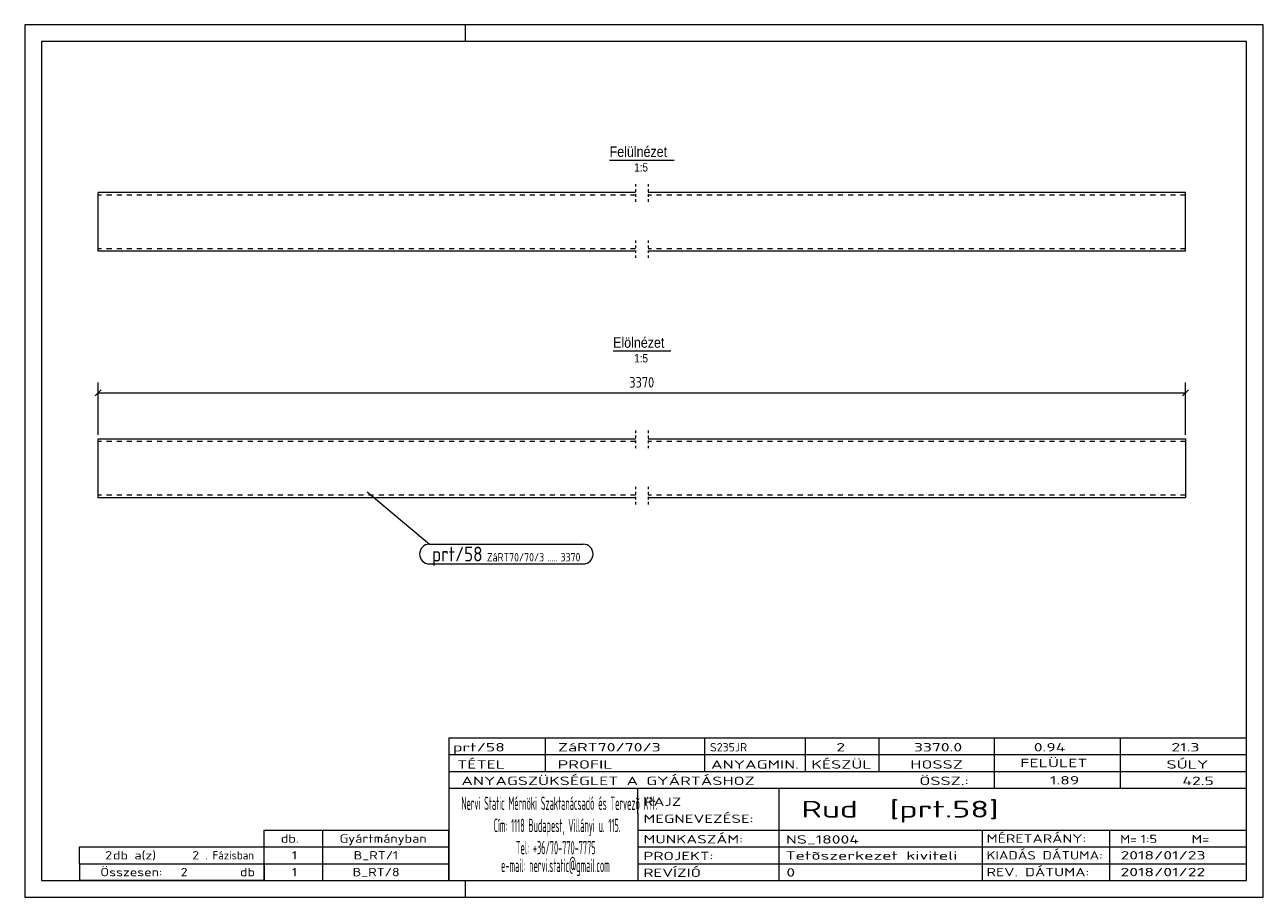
# Model space of a CAD drawing. Header units: millimetres. Extents: x 1 to 296, y 1 to 209.
import ezdxf

# ---------------------------------------------------------------- set-up
doc = ezdxf.new("R2010")
doc.units = ezdxf.units.MM
doc.header["$LTSCALE"] = 0.6
for name, pattern in [('XKITLINE00', [0]), ('XKITLINE01', [4, 1, -1, 1, -1]), ('XKITLINE02', [4, 2, -2])]:
    doc.linetypes.add(name, pattern=pattern)
for name, color, linetype, lineweight in [('DrawingSheet', 5, 'Continuous', 0), ('OtherObjectType', 1, 'Continuous', 0), ('Part', 2, 'Continuous', 0), ('PartMark', 3, 'Continuous', 0), ('Z-DIMENSIONS', 1, 'Continuous', 0)]:
    doc.layers.add(name, color=color, linetype=linetype, lineweight=lineweight)
doc.styles.add('ARIAL', font='ARIAL.TTF')
doc.styles.add('ISOCPEUR', font='ISOCPEUR.TTF')

msp = doc.modelspace()

# ---------------------------------------------------------------- linework, layer by layer
at = {"layer": 'DrawingSheet', "color": 2, "linetype": 'XKITLINE00', "lineweight": 0}
for p, q in [((296, 209), (1, 209)), ((1, 209), (1, 1)), ((106, 205), (106, 209)), ((296, 1), (296, 209)), ((106, 1), (106, 5)), ((1, 1), (296, 1))]:
    msp.add_line(p, q, dxfattribs=at)
at = {"layer": 'DrawingSheet', "color": 3, "linetype": 'XKITLINE00', "lineweight": 0}
for p, q in [((292, 205), (5, 205)), ((5, 205), (5, 5)), ((292, 5), (292, 205)), ((5, 5), (292, 5))]:
    msp.add_line(p, q, dxfattribs=at)
at = {"layer": 'OtherObjectType', "color": 6, "linetype": 'XKITLINE00', "lineweight": 0}
for p, q in [((140.31, 176.75), (155.69, 176.75)), ((141.14, 131.25), (154.86, 131.25))]:
    msp.add_line(p, q, dxfattribs=at)
at = {"layer": 'OtherObjectType', "color": 7, "linetype": 'XKITLINE00', "lineweight": 0}
for p, q in [((102, 39), (292, 39)), ((102, 39), (102, 35)), ((102, 39), (292, 39)), ((125, 35), (125, 39)), ((163, 35), (163, 39)), ((187, 35), (187, 39)), ((204.5, 35), (204.5, 39)), ((232, 35), (232, 39)), ((262, 35), (262, 39)), ((292, 35), (292, 39)), ((102, 35), (292, 35)), ((102, 35), (102, 5)), ((102, 35), (292, 35)), ((125, 31), (125, 35)), ((163, 31), (163, 35)), ((187, 31), (187, 35)), ((204.5, 31), (204.5, 35)), ((232, 31), (232, 35)), ((262, 31), (262, 35)), ((292, 31), (292, 35)), ((102, 31), (292, 31)), ((232, 27), (232, 31)), ((262, 27), (262, 31)), ((292, 27), (292, 31)), ((102, 27), (292, 27)), ((147, 21), (147, 27)), ((180.7, 17), (180.7, 27)), ((292, 21), (292, 27)), ((147, 21), (147, 5)), ((292, 17), (292, 21)), ((58, 17), (102, 17)), ((58, 13), (58, 17)), ((72, 13), (72, 17)), ((102, 13), (102, 17)), ((147, 17), (292, 17)), ((180.7, 5), (180.7, 17)), ((229.16, 13), (229.16, 17)), ((259.5, 5), (259.5, 17)), ((292, 13), (292, 17)), ((14, 9), (14, 13)), ((14, 13), (58, 13)), ((14, 13), (58, 13)), ((58, 9), (58, 13)), ((58, 13), (102, 13)), ((58, 9), (58, 13)), ((72, 9), (72, 13)), ((102, 9), (102, 13)), ((147, 13), (292, 13)), ((229.16, 5), (229.16, 13)), ((292, 9), (292, 13)), ((14, 9), (58, 9)), ((14, 9), (14, 5)), ((14, 9), (58, 9)), ((58, 9), (58, 5)), ((58, 9), (102, 9)), ((58, 5), (58, 9)), ((72, 5), (72, 9)), ((102, 5), (102, 9)), ((147, 9), (292, 9)), ((292, 5), (292, 9)), ((58, 5), (14, 5)), ((58, 5), (102, 5)), ((102, 5), (292, 5)), ((139.5, 5), (292, 5))]:
    msp.add_line(p, q, dxfattribs=at)
at = {"layer": 'Part', "color": 2, "linetype": 'XKITLINE00', "lineweight": 0}
for p, q in [((18.5, 155), (18.5, 169)), ((146.5, 169), (18.5, 169)), ((277.5, 169), (149.5, 169)), ((277.5, 155), (277.5, 169)), ((146.5, 155), (18.5, 155)), ((277.5, 155), (149.5, 155)), ((18.5, 96.25), (18.5, 110.25)), ((18.5, 110.25), (146.5, 110.25)), ((149.5, 110.25), (277.5, 110.25)), ((277.5, 110.25), (277.5, 96.25)), ((146.5, 96.25), (18.5, 96.25)), ((277.5, 96.25), (149.5, 96.25))]:
    msp.add_line(p, q, dxfattribs=at)
at = {"layer": 'Part', "color": 7, "linetype": 'XKITLINE02', "lineweight": 0}
for p, q in [((146.5, 168.4), (18.5, 168.4)), ((277.5, 168.4), (149.5, 168.4)), ((146.5, 155.6), (18.5, 155.6)), ((277.5, 155.6), (149.5, 155.6)), ((146.5, 109.65), (18.5, 109.65)), ((277.5, 109.65), (149.5, 109.65)), ((146.5, 96.85), (18.5, 96.85)), ((277.5, 96.85), (149.5, 96.85))]:
    msp.add_line(p, q, dxfattribs=at)
at = {"layer": 'Part', "color": 2, "linetype": 'XKITLINE01', "lineweight": 0}
for p, q in [((146.5, 171), (146.5, 166.4)), ((149.5, 171), (149.5, 166.4)), ((146.5, 157.6), (146.5, 153)), ((149.5, 157.6), (149.5, 153)), ((146.5, 112.25), (146.5, 107.65)), ((149.5, 112.25), (149.5, 107.65)), ((146.5, 98.85), (146.5, 94.24)), ((149.5, 98.85), (149.5, 94.24))]:
    msp.add_line(p, q, dxfattribs=at)
at = {"layer": 'PartMark', "color": 7, "linetype": 'XKITLINE00', "lineweight": 0}
for p, q in [((82.55, 97.65), (97.4, 85.16)), ((97.4, 85.16), (134.02, 85.16)), ((97.4, 80.46), (134.02, 80.46))]:
    msp.add_line(p, q, dxfattribs=at)
for centre, start, end in [((97.4, 82.81), 90, 270), ((134.02, 82.81), 270, 90)]:
    msp.add_arc(centre, 2.35, start, end, dxfattribs=at)
at = {"layer": 'Z-DIMENSIONS', "color": 7, "linetype": 'XKITLINE00', "lineweight": 0}
for p, q in [((19.21, 121.95), (17.79, 120.54)), ((18.5, 111.25), (18.5, 123.75)), ((18.5, 121.25), (277.5, 121.25)), ((278.21, 121.95), (276.79, 120.54)), ((277.5, 111.25), (277.5, 123.75))]:
    msp.add_line(p, q, dxfattribs=at)
at = {"layer": 'Z-DIMENSIONS', "color": 3}
for p in [(18.5, 121.25), (277.5, 121.25)]:
    msp.add_point(p, dxfattribs=at)

# ---------------------------------------------------------------- texts
at = {"layer": 'OtherObjectType', "color": 6, "style": 'ARIAL', "width": 0.85}
for s, height, p in [('Felülnézet', 2.5, (140.31, 177.5)), ('1:5', 2, (146.15, 174)), ('Elölnézet', 2.5, (141.14, 132)), ('1:5', 2, (146.15, 128.5))]:
    msp.add_text(s, height=height, dxfattribs=at).set_placement(p)
at = {"layer": 'OtherObjectType', "color": 7, "style": 'ISOCPEUR'}
for s, height, width, p in [('prt/58', 2, 1.525501, (103, 35.76)), ('ZáRT70/70/3', 2, 1.525501, (128, 35.76)), ('S235JR', 2, 1.02, (164.22, 35.76)), ('2', 2, 1.525501, (194.32, 35.76)), ('3370.0', 2, 1.525501, (212.78, 35.76)), ('0.94', 2, 1.525501, (241.35, 35.76)), ('21.3', 2, 1.525501, (274.14, 35.76)), ('TÉTEL', 2, 1.525501, (104, 31.66)), ('PROFIL', 2, 1.525501, (127.96, 31.66)), ('ANYAGMIN.', 2, 1.525501, (164.47, 31.66)), ('KÉSZÜL', 2, 1.525501, (188.37, 31.66)), ('HOSSZ', 2, 1.525501, (211.96, 31.66)), ('FELÜLET', 2, 1.525501, (238.13, 32)), ('SÚLY', 2, 1.525501, (272.96, 31.66)), ('ANYAGSZÜKSÉGLET A GYÁRTÁSHOZ', 2, 1.525501, (105, 27.75)), ('ÖSSZ.:', 2, 1.525501, (214.1, 27.75)), ('1.89', 2, 1.525501, (245.21, 27.88)), ('42.5', 2, 1.525501, (276.75, 27.75)), ('Nervi Static Mérnöki\xa0Szaktanácsadó\xa0és\xa0Tervezõ Kft.', 3.1765, 0.403093, (105, 21.82)), ('RAJZ', 2, 1.445, (148.38, 22.78)), ('Rud  [prt.58]', 4, 1.474651, (186, 20)), ('MEGNEVEZÉSE:', 2, 1.445, (148.38, 18.72)), ('Cím:\xa01118 Budapest, Villányi u. 115.', 3.1765, 0.403093, (112.69, 16.53)), ('db.', 2, 1.211571, (62, 14)), ('Gyártmányban', 2, 1.211571, (76, 14)), ('MUNKASZÁM:', 2, 1.445, (148.38, 13.84)), ('NS_18004', 2, 1.525501, (182.28, 13.78)), ('MÉRETARÁNY:', 2, 1.36, (230.1, 14)), ('M=', 2, 1.211571, (261.91, 13.84)), ('1:5', 2, 1.275, (266.79, 13.9)), ('M=', 2, 1.275, (278.95, 13.87)), ('2', 2, 1.211571, (20.14, 10)), ('db a(z)', 2, 1.211571, (22, 10)), ('2', 2, 1.211571, (40.86, 10)), ('. Fázisban', 2, 0.935, (44, 10)), ('1', 2, 1.211571, (64.63, 10)), ('B_RT/1', 2, 1.211571, (79.35, 10)), ('Tel:\xa0+36/70-770-7775', 3.1765, 0.403093, (117.97, 11.24)), ('PROJEKT:', 2, 1.445, (148.38, 9.84)), ('Tetõszerkezet kiviteli ', 2, 1.525501, (182.2, 9.94)), ('KIADÁS DÁTUMA:', 2, 1.275, (230.1, 10)), ('2018/01/23', 2, 1.525501, (262, 10)), ('e-mail:\xa0nervi.static@gmail.com', 3.1765, 0.403093, (114.45, 7)), ('Összesen:            db', 2, 1.211571, (19, 6)), ('2', 2, 1.211571, (38.14, 6)), ('1', 2, 1.211571, (64.63, 6)), ('B_RT/8', 2, 1.211571, (79.1, 6)), ('REVÍZIÓ', 2, 1.445, (148.38, 5.84)), ('0', 2, 1.525501, (182.41, 5.92)), ('REV. DÁTUMA:', 2, 1.36, (230.1, 6)), ('2018/01/22', 2, 1.525501, (262, 6))]:
    msp.add_text(s, height=height, dxfattribs=dict(at, width=width)).set_placement(p)
at = {"layer": 'PartMark', "color": 3, "style": 'ISOCPEUR', "width": 0.85}
msp.add_text('prt/58', height=3.5, dxfattribs=at).set_placement((98, 81.06))
at = {"layer": 'PartMark', "color": 4, "style": 'ISOCPEUR', "width": 0.85}
for s, p in [('ZáRT70/70/3', (111.08, 81.06)), ('3370', (128.61, 81.06)), ('.....', (125.43, 81.06))]:
    msp.add_text(s, height=2, dxfattribs=at).set_placement(p)
at = {"layer": 'Z-DIMENSIONS', "color": 3, "style": 'ISOCPEUR', "width": 0.85}
msp.add_text('3370', height=2.5, dxfattribs=at).set_placement((144.99, 122.5))

doc.saveas('drawing.dxf')
